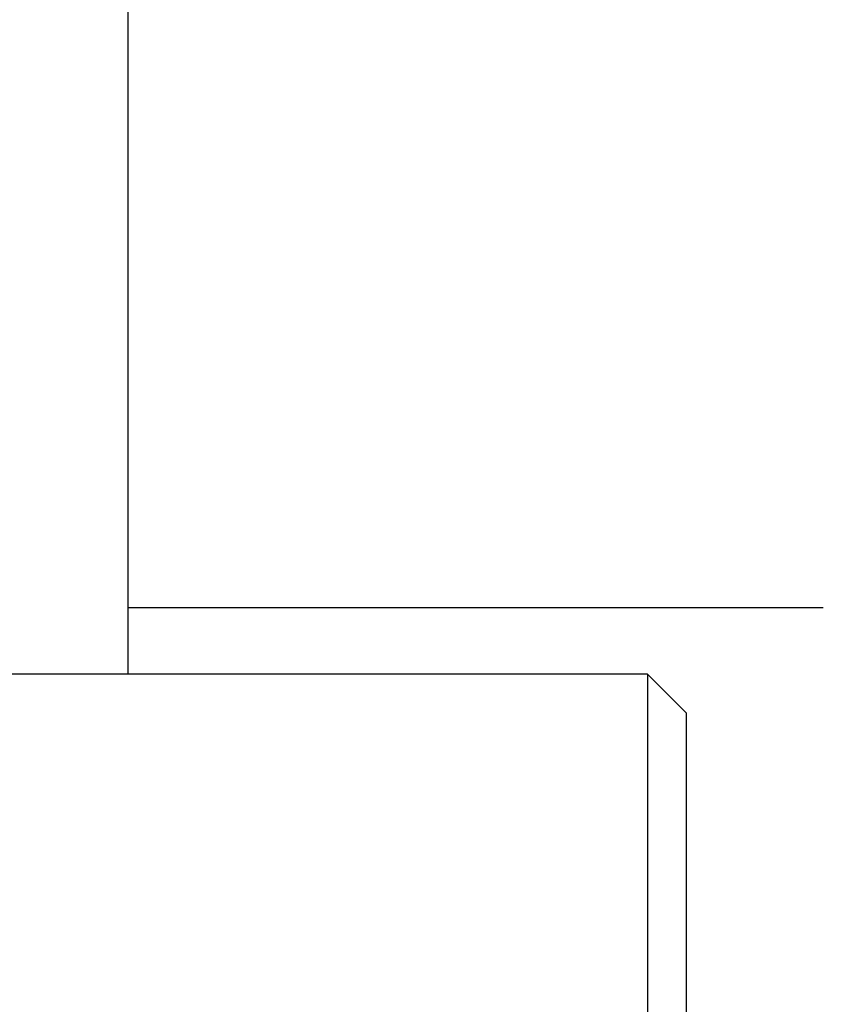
# Model space of a CAD drawing. Header units: millimetres. Extents: x 7592 to 10531, y 3981 to 6059.
# Tile 105 of 130: x 9430 to 9450, y 5572 to 5597. Entities that reach past the tile are written whole.
import ezdxf

# ---------------------------------------------------------------- set-up
doc = ezdxf.new("R2010")
doc.units = ezdxf.units.MM

msp = doc.modelspace()

# ---------------------------------------------------------------- linework, layer by layer
at = {"linetype": 'Continuous'}
for p, q in [((9432.666, 5606.996), (9432.666, 5580.396)), ((9450.466, 5582.096), (9432.666, 5582.096)), ((9445.966, 5580.396), (9409.466, 5580.396)), ((9445.966, 5580.396), (9445.966, 5561.096)), ((9446.966, 5579.396), (9445.966, 5580.396)), ((9446.966, 5561.097), (9446.966, 5579.396))]:
    msp.add_line(p, q, dxfattribs=at)

doc.saveas('drawing.dxf')
